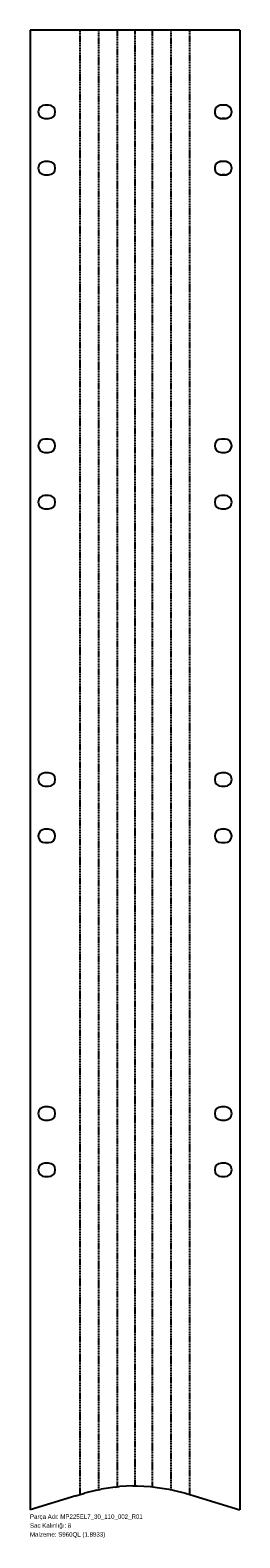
# Model space of a CAD drawing. Header units: millimetres. Extents: x 0 to 566, y -75 to 3989.
import ezdxf

# ---------------------------------------------------------------- set-up
doc = ezdxf.new("R2010")
doc.units = ezdxf.units.MM
for name, pattern in [('SLD-Katı', [0]), ('SLD-Kesik', [4.572, 3.048, -1.524]), ('SLD-Kısa-Kesik-Çizgili-Uzun-Kesik', [12.7, 8.128, -1.524, 1.524, -1.524]), ('SLD-Sürekli', [0])]:
    doc.linetypes.add(name, pattern=pattern)
doc.layers.add('METIN', color=96, linetype='SLD-Katı')
doc.styles.add('SLDTEXTSTYLE0', font='ARIAL.TTF', dxfattribs={"width": 0.948, "bigfont": 'bigfont'})
doc.styles.add('SLDTEXTSTYLE1', font='ARIAL.TTF', dxfattribs={"width": 0.948})

msp = doc.modelspace()

# ---------------------------------------------------------------- linework, layer by layer
at = {"color": 7, "linetype": 'SLD-Sürekli', "lineweight": 25}
for p, q in [((0.4, 3988.540207), (0.4, 0.4)), ((566.276696, 3988.540207), (0.4, 3988.540207)), ((566.276696, 3988.540207), (566.276696, 0.4)), ((50.4, 3786.540207), (40.4, 3786.540207)), ((526.276696, 3786.540207), (516.276696, 3786.540207)), ((40.4, 3750.540207), (50.4, 3750.540207)), ((516.276696, 3750.540207), (526.276696, 3750.540207)), ((50.4, 3634.540207), (40.4, 3634.540207)), ((526.276696, 3634.540207), (516.276696, 3634.540207)), ((40.4, 3598.540207), (50.4, 3598.540207)), ((516.276696, 3598.540207), (526.276696, 3598.540207)), ((50.4, 2886.540207), (40.4, 2886.540207)), ((526.276696, 2886.540207), (516.276696, 2886.540207)), ((40.4, 2850.540207), (50.4, 2850.540207)), ((516.276696, 2850.540207), (526.276696, 2850.540207)), ((50.4, 2734.540207), (40.4, 2734.540207)), ((526.276696, 2734.540207), (516.276696, 2734.540207)), ((40.4, 2698.540207), (50.4, 2698.540207)), ((516.276696, 2698.540207), (526.276696, 2698.540207)), ((50.4, 1986.540207), (40.4, 1986.540207)), ((526.276696, 1986.540207), (516.276696, 1986.540207)), ((40.4, 1950.540207), (50.4, 1950.540207)), ((516.276696, 1950.540207), (526.276696, 1950.540207)), ((50.4, 1834.540207), (40.4, 1834.540207)), ((526.276696, 1834.540207), (516.276696, 1834.540207)), ((40.4, 1798.540207), (50.4, 1798.540207)), ((516.276696, 1798.540207), (526.276696, 1798.540207)), ((50.4, 1086.540207), (40.4, 1086.540207)), ((526.276696, 1086.540207), (516.276696, 1086.540207)), ((40.4, 1050.540207), (50.4, 1050.540207)), ((516.276696, 1050.540207), (526.276696, 1050.540207)), ((50.4, 934.540207), (40.4, 934.540207)), ((40.4, 898.540207), (50.4, 898.540207)), ((526.276696, 934.540207), (516.276696, 934.540207)), ((516.276696, 898.540207), (526.276696, 898.540207)), ((123.525227, 38.04316), (146.7032, 45.510916)), ((180.365883, 53.394827), (146.7032, 45.510916)), ((180.365883, 53.394827), (191.954869, 55.988351)), ((229.954869, 61.797234), (191.954869, 55.988351)), ((229.954869, 61.797234), (241.543855, 63.17722)), ((277.543855, 65.088444), (241.543855, 63.17722)), ((277.543855, 65.088444), (289.132841, 65.088444)), ((289.132841, 65.088444), (325.132841, 63.17722)), ((325.132841, 63.17722), (336.721828, 61.797234)), ((336.721828, 61.797234), (374.721828, 55.988351)), ((374.721828, 55.988351), (386.310814, 53.394827)), ((386.310814, 53.394827), (419.973497, 45.510916)), ((419.973497, 45.510916), (443.151469, 38.04316)), ((123.525227, 38.04316), (0.4, 0.4)), ((443.151469, 38.04316), (566.276696, 0.4))]:
    msp.add_line(p, q, dxfattribs=at)
at = {"color": 7, "linetype": 'SLD-Kesik'}
for p, q in [((135.114213, 41.777038), (135.114213, 3988.540207)), ((186.160376, 54.691589), (186.160376, 3988.540207)), ((235.749362, 62.487227), (235.749362, 3988.540207)), ((283.338348, 65.088444), (283.338348, 3988.540207)), ((330.927334, 62.487227), (330.927334, 3988.540207)), ((380.516321, 54.691589), (380.516321, 3988.540207)), ((431.562483, 41.777038), (431.562483, 3988.540207))]:
    msp.add_line(p, q, dxfattribs=at)
at = {"color": 7, "linetype": 'SLD-Kısa-Kesik-Çizgili-Uzun-Kesik'}
for p, q in [((526.276696, 3786.540207), (516.276696, 3786.540207)), ((526.276696, 3750.540207), (516.276696, 3750.540207)), ((526.276696, 3634.540207), (516.276696, 3634.540207)), ((526.276696, 3598.540207), (516.276696, 3598.540207))]:
    msp.add_line(p, q, dxfattribs=at)
at = {"color": 7, "linetype": 'SLD-Sürekli', "lineweight": 25}
for centre, start, end in [((40.4, 3768.540207), 90, 270), ((50.4, 3768.540207), 270, 90), ((516.276696, 3768.540207), 90, 270), ((526.276696, 3768.540207), 270, 90), ((40.4, 3616.540207), 90, 270), ((50.4, 3616.540207), 270, 90), ((516.276696, 3616.540207), 90, 270), ((526.276696, 3616.540207), 270, 90), ((40.4, 2868.540207), 90, 270), ((50.4, 2868.540207), 270, 90), ((516.276696, 2868.540207), 90, 270), ((526.276696, 2868.540207), 270, 90), ((40.4, 2716.540207), 90, 270), ((50.4, 2716.540207), 270, 90), ((516.276696, 2716.540207), 90, 270), ((526.276696, 2716.540207), 270, 90), ((40.4, 1968.540207), 90, 270), ((50.4, 1968.540207), 270, 90), ((516.276696, 1968.540207), 90, 270), ((526.276696, 1968.540207), 270, 90), ((40.4, 1816.540207), 90, 270), ((50.4, 1816.540207), 270, 90), ((516.276696, 1816.540207), 90, 270), ((526.276696, 1816.540207), 270, 90), ((40.4, 1068.540207), 90, 270), ((50.4, 1068.540207), 270, 90), ((516.276696, 1068.540207), 90, 270), ((526.276696, 1068.540207), 270, 90), ((40.4, 916.540207), 90, 270), ((50.4, 916.540207), 270, 90), ((516.276696, 916.540207), 90, 270), ((526.276696, 916.540207), 270, 90)]:
    msp.add_arc(centre, 18, start, end, dxfattribs=at)
at = {"color": 7, "linetype": 'SLD-Kısa-Kesik-Çizgili-Uzun-Kesik'}
for centre, start, end in [((516.276696, 3768.540207), 90, 270), ((526.276696, 3768.540207), 270, 90), ((516.276696, 3616.540207), 90, 270), ((526.276696, 3616.540207), 270, 90)]:
    msp.add_arc(centre, 18, start, end, dxfattribs=at)

# ---------------------------------------------------------------- texts
at = {"layer": 'METIN', "char_height": 12, "attachment_point": 1}
for s, insert, style in [('Sac Kalınlığı: 8', (0, -36.031187), 'SLDTEXTSTYLE0'), ('Parça Adı: MP225EL7_30_110_002_R01', (0, -12.031187), 'SLDTEXTSTYLE0'), ('Malzeme: S960QL (1.8933)', (0, -60.031187), 'SLDTEXTSTYLE1')]:
    msp.add_mtext(s, dxfattribs=dict(at, insert=insert, style=style))

doc.saveas('drawing.dxf')
